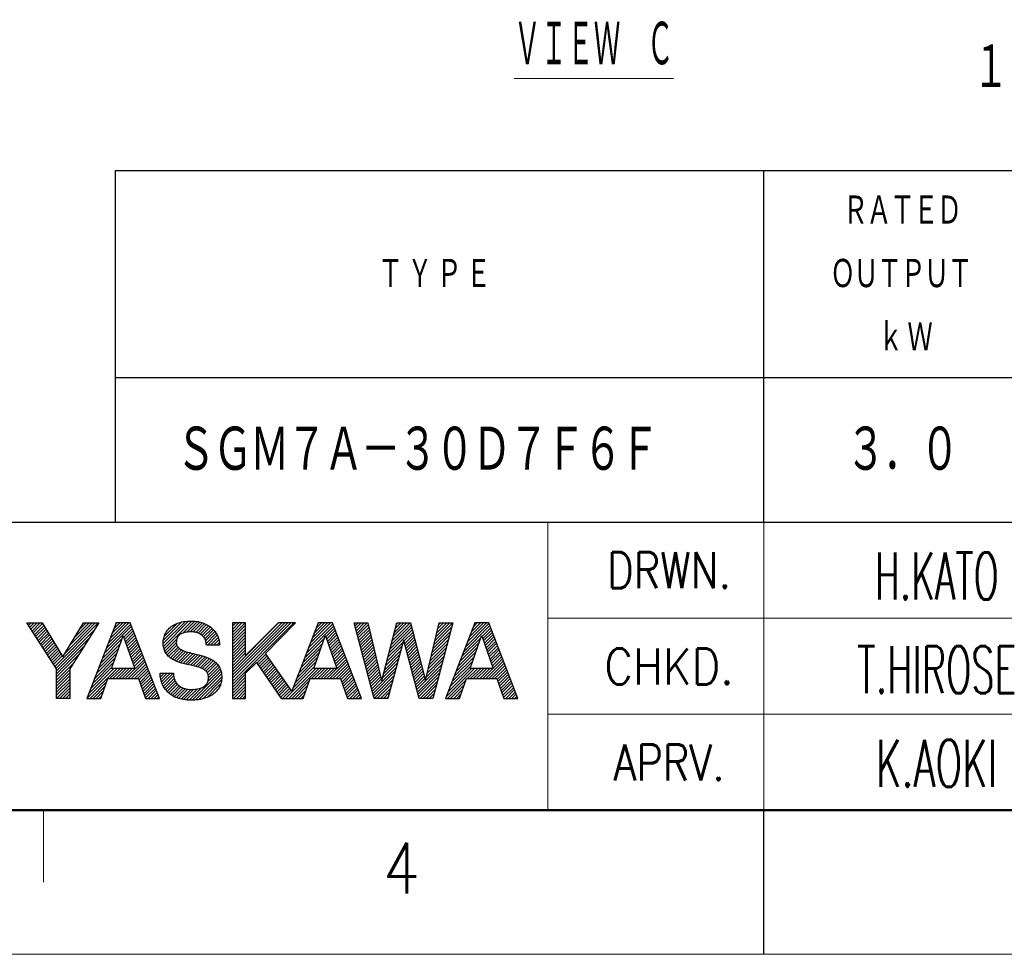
# Model space of a CAD drawing. Header units: millimetres. Extents: x 0 to 1300, y 0 to 891.
# Tile 7 of 146: x 475 to 680, y 0 to 195. Entities that reach past the tile are written whole.
import ezdxf

# ---------------------------------------------------------------- set-up
doc = ezdxf.new("R2010")
doc.units = ezdxf.units.MM
doc.header["$LTSCALE"] = 0.545669
doc.layers.add('NoLayerName_001', color=7, linetype='Continuous')
doc.layers.add('NoLayerName_002', color=7, linetype='Continuous')
doc.styles.get("Standard").update_dxf_attribs({"font": 'txt', "bigfont": 'extfont2'})

# ---------------------------------------------------------------- blocks, each defined once
blk = doc.blocks.new('JZB_0004')
at = {"layer": 'NoLayerName_002', "color": 3, "lineweight": 13, "char_height": 3.27, "attachment_point": 5}
for s, insert in [('\\A1;\\W0.5625;H.KATO', (84.818, 14.635)), ('\\A1;\\W0.5714;T.HIROSE', (84.818, 8.135)), ('\\A1;\\W0.6000;K.AOKI', (84.818, 1.635))]:
    blk.add_mtext(s, dxfattribs=dict(at, insert=insert))

msp = doc.modelspace()

# ---------------------------------------------------------------- linework, layer by layer
at = {"layer": 'NoLayerName_001', "color": 7, "linetype": 'Continuous', "lineweight": 25}
for p, q in [((495.00004704, 163.19999532), (1230, 163.19999532)), ((495.00004704, 90), (495.00004704, 163.19999532)), ((630.0000384, 90), (630.0000384, 163.19999532)), ((1230, 119.99999808), (495.00004704, 119.99999808)), ((75, 90), (1230, 90)), ((495, 90), (1230, 90)), ((495.00004704, 90), (1230, 90)), ((476.52460756, 68.99961158), (479.74202095, 68.99961158)), ((482.70382408, 59.43918952), (476.52460756, 68.99961158)), ((476.62709043, 68.84105111), (476.7856509, 68.99961158)), ((476.87693284, 68.45449742), (477.422047, 68.99961158)), ((477.12677526, 68.06794373), (478.05844311, 68.99961158)), ((477.37661767, 67.68139005), (478.69483921, 68.99961158)), ((477.62646009, 67.29483636), (479.33123531, 68.99961158)), ((477.8763025, 66.90828267), (479.82740172, 68.85938188)), ((478.12614492, 66.52172898), (480.06824156, 68.46382562)), ((478.37598733, 66.13517529), (480.3090814, 68.06826936)), ((478.62582975, 65.7486216), (480.54992123, 67.67271309)), ((479.74202095, 68.99961158), (484.03479283, 61.94914679)), ((482.37346597, 59.95031628), (491.41945491, 68.99630522)), ((484.03479283, 61.94914679), (488.34788123, 68.9981154)), ((484.50599385, 62.71924026), (490.78343364, 68.99668005)), ((491.55474263, 68.99622549), (485.45994206, 59.44816659)), ((485.50926608, 64.3589086), (490.14741236, 68.99705488)), ((486.51253832, 65.99857694), (489.51139109, 68.99742971)), ((487.51581056, 67.63824528), (488.87536981, 68.99780454)), ((488.34788123, 68.9981154), (491.55474263, 68.99622549)), ((495.13407368, 68.99622549), (489.06179454, 53.2703675)), ((492.66702891, 62.60712598), (498.34399376, 68.28409083)), ((493.0673338, 63.64382697), (498.1666366, 68.74312978)), ((493.46763868, 64.68052796), (497.7834784, 68.99636768)), ((493.86794357, 65.71722895), (497.14704814, 68.99633352)), ((494.26824845, 66.75392994), (496.51061788, 68.99629937)), ((494.66855334, 67.79063093), (495.87418762, 68.99626521)), ((495.06885823, 68.82733192), (495.23775737, 68.99623106)), ((498.06878811, 68.99638299), (495.13407368, 68.99622549)), ((496.72175316, 66.02545413), (498.52135092, 67.82505189)), ((504.14405961, 53.27225741), (498.06878811, 68.99638299)), ((504.92256308, 64.68032251), (509.55233439, 69.31009381)), ((504.95487561, 65.34903114), (508.76559385, 69.15974937)), ((504.97856941, 64.09993273), (510.23179879, 69.35316211)), ((505.11032362, 63.59529084), (510.89160423, 69.37657145)), ((505.15465211, 66.18520374), (507.84792928, 68.87848091)), ((509.02069674, 66.86926786), (511.4848256, 69.33339672)), ((509.83989634, 67.05207135), (512.05919325, 69.27136827)), ((510.54467822, 67.12045713), (512.58145683, 69.15723574)), ((511.16328113, 67.10266394), (513.07376461, 69.01314742)), ((511.70048875, 67.00347545), (513.53398368, 68.83697038)), ((512.19381674, 66.86040734), (513.97173072, 68.63832132)), ((512.62640838, 66.65660288), (514.37098551, 68.40118001)), ((512.99239829, 66.38619669), (514.75566972, 68.14946811)), ((513.31381509, 66.07121738), (515.09630588, 67.85370817)), ((522.10284564, 68.99654048), (519.34452276, 68.99654048)), ((519.34452276, 68.99654048), (519.34452276, 53.27005252)), ((519.34452276, 68.91994454), (519.4211187, 68.99654048)), ((519.34452276, 68.28354844), (520.05751481, 68.99654048)), ((519.34452276, 67.64715233), (520.69391091, 68.99654048)), ((519.34452276, 67.01075623), (521.33030701, 68.99654048)), ((519.34452276, 66.37436013), (521.96670312, 68.99654048)), ((519.34452276, 59.37400299), (528.9669815, 68.99646173)), ((519.34452276, 58.73760689), (529.60337761, 68.99646173)), ((519.34452276, 58.10121079), (530.23977371, 68.99646173)), ((519.34452276, 57.46481468), (530.87616981, 68.99646173)), ((519.34452276, 56.82841858), (531.51256592, 68.99646173)), ((519.34452276, 56.19202248), (532.14896202, 68.99646173)), ((519.34452276, 65.73796402), (522.10284564, 68.4962869)), ((519.34452276, 65.10156792), (522.10284564, 67.8598908)), ((522.10284564, 62.19822111), (522.10284564, 68.99654048)), ((528.85738211, 68.99646173), (522.10284564, 62.19822111)), ((526.2039492, 62.65589419), (532.50616733, 68.99646173)), ((532.50616733, 68.99646173), (528.85738211, 68.99646173)), ((537.22369636, 68.99622549), (531.74079401, 54.79745937)), ((534.81147423, 62.7494285), (540.40901418, 68.34696845)), ((535.21181294, 63.78616332), (540.2316537, 68.80600408)), ((535.61215166, 64.82289813), (539.78561652, 68.996363)), ((536.01249037, 65.85963295), (539.14918626, 68.99632884)), ((536.41282908, 66.89636777), (538.512756, 68.99629468)), ((536.8131678, 67.93310258), (537.87632574, 68.99626052)), ((537.21350651, 68.9698374), (537.23989547, 68.99622636)), ((540.15809581, 68.99638299), (537.22369636, 68.99622549)), ((538.78847236, 66.09003052), (540.58637465, 67.88793282)), ((546.2335248, 53.27225741), (540.15809581, 68.99638299)), ((544.72632199, 68.99654048), (547.54701188, 68.99654048)), ((548.89514731, 53.2703675), (544.72632199, 68.99654048)), ((544.75788748, 68.87746513), (544.87696283, 68.99654048)), ((544.8912388, 68.37442035), (545.51335893, 68.99654048)), ((545.02459011, 67.87137556), (546.14975503, 68.99654048)), ((545.15794143, 67.36833077), (546.78615114, 68.99654048)), ((545.29129274, 66.86528598), (547.42254724, 68.99654048)), ((545.42464406, 66.36224119), (547.64537805, 68.58297518)), ((545.55799537, 65.85919641), (547.76765973, 68.06886077)), ((547.54701188, 68.99654048), (550.4067599, 56.97317264)), ((550.4527477, 56.97317264), (553.58905248, 68.99654048)), ((552.17183801, 63.5634936), (556.6440792, 68.03573479)), ((552.3964265, 64.4244782), (556.51277538, 68.54082708)), ((552.621015, 65.2854628), (556.33209268, 68.99654048)), ((552.8456035, 66.1464474), (555.69569658, 68.99654048)), ((553.07019199, 67.007432), (555.05930048, 68.99654048)), ((553.29478049, 67.8684166), (554.42290437, 68.99654048)), ((553.51936899, 68.7294012), (553.78650827, 68.99654048)), ((553.58905248, 68.99654048), (556.39430811, 68.99654048)), ((556.39430811, 68.99654048), (559.51990339, 56.97317264)), ((559.57597071, 56.97679497), (562.42815909, 68.99654048)), ((565.25546366, 68.99654048), (561.06269949, 53.2703675)), ((561.35484221, 64.47334846), (565.02913929, 68.14764554)), ((561.55283624, 65.30773859), (565.24163812, 68.99654048)), ((561.75083027, 66.14212873), (564.60524202, 68.99654048)), ((561.9488243, 66.97651886), (563.96884592, 68.99654048)), ((562.14681833, 67.81090899), (563.33244982, 68.99654048)), ((562.34481236, 68.64529912), (562.69605371, 68.99654048)), ((562.42815909, 68.99654048), (565.25546366, 68.99654048)), ((569.7934513, 68.99622549), (563.72117215, 53.2703675)), ((567.45286034, 62.93461336), (572.94734126, 68.42909427)), ((567.85316523, 63.97131435), (572.76998742, 68.88813653)), ((568.25347011, 65.00801534), (572.24181167, 68.99635689)), ((568.653775, 66.04471633), (571.60538141, 68.99632273)), ((569.05407989, 67.08141731), (570.96895115, 68.99628858)), ((569.45438477, 68.1181183), (570.33252089, 68.99625442)), ((572.72816572, 68.99638299), (569.7934513, 68.99622549)), ((571.32887173, 66.17422864), (573.1246951, 67.97005201)), ((578.80327973, 53.27225741), (572.72816572, 68.99638299)), ((478.87567216, 65.36206792), (480.79076107, 67.27715683)), ((479.12551458, 64.97551423), (481.03160091, 66.88160056)), ((479.37535699, 64.58896054), (481.27244075, 66.4860443)), ((479.62519941, 64.20240685), (481.51328059, 66.09048804)), ((479.87504182, 63.81585316), (481.75412043, 65.69493177)), ((482.62330839, 59.56376259), (490.67045612, 67.61091032)), ((482.70382408, 59.00788218), (489.54725393, 65.85131203)), ((492.26672402, 61.57042499), (496.34953121, 65.65323218)), ((494.18423668, 59.53226756), (496.57323974, 66.28562283)), ((496.57323974, 66.28562283), (496.63009452, 66.28562283)), ((496.63009452, 66.28562283), (499.00933306, 59.53226756)), ((496.88754814, 65.554853), (498.69870807, 67.36601294)), ((497.05334311, 65.08425187), (498.87606523, 66.906974)), ((497.21913808, 64.61365074), (499.05342239, 66.44793505)), ((497.38493305, 64.14304961), (499.23077955, 65.98889611)), ((513.58143992, 65.70244611), (515.42684765, 67.54785384)), ((513.76192362, 65.24653371), (515.70794258, 67.19255266)), ((513.8710171, 64.71923109), (515.97803878, 66.82625276)), ((514.12681751, 64.33863539), (516.19510766, 66.40692554)), ((514.7623109, 64.33773268), (516.39107719, 65.96649896)), ((519.34452276, 64.46517182), (522.10284564, 67.2234947)), ((519.34452276, 63.82877572), (522.10284564, 66.58709859)), ((519.34452276, 63.19237961), (522.10284564, 65.95070249)), ((534.41113552, 61.71269368), (538.4869857, 65.78854387)), ((536.27338688, 59.53226756), (538.66286243, 66.28562283)), ((538.66286243, 66.28562283), (538.71955971, 66.28562283)), ((538.71955971, 66.28562283), (541.09895574, 59.53226756)), ((538.95427544, 65.61943751), (540.76373512, 67.42889719)), ((539.12007853, 65.14884449), (540.9410956, 66.96986156)), ((539.28588162, 64.67825148), (541.11845607, 66.51082593)), ((539.4516847, 64.20765846), (541.29581655, 66.0517903)), ((545.69134669, 65.35615162), (547.88994142, 67.55474635)), ((545.824698, 64.85310683), (548.0122231, 67.04063193)), ((545.95804932, 64.35006204), (548.13450479, 66.52651751)), ((546.09140063, 63.84701725), (548.25678647, 66.0124031)), ((551.94724951, 62.702509), (556.77538301, 67.5306425)), ((555.04837159, 65.16723498), (556.90668683, 67.02555022)), ((555.18185686, 64.66432414), (557.03799065, 66.52045793)), ((555.31534212, 64.1614133), (557.16929446, 66.01536564)), ((560.95885415, 62.8045682), (564.56643848, 66.41215252)), ((561.15684818, 63.63895833), (564.79778888, 67.27989903)), ((567.05255546, 61.89791237), (571.11894101, 65.96429792)), ((568.8434568, 59.53226756), (571.23261736, 66.28562283)), ((571.23261736, 66.28562283), (571.28962963, 66.28562283)), ((571.28962963, 66.28562283), (573.66871067, 59.53226756)), ((571.49465858, 65.70361939), (573.30204894, 67.51100975)), ((571.66044544, 65.23301014), (573.47940278, 67.05196749)), ((571.82623229, 64.7624009), (573.65675662, 66.59292523)), ((571.99201915, 64.29179165), (573.83411047, 66.13388296)), ((572.15780601, 63.8211824), (574.01146431, 65.6748407)), ((480.12488424, 63.42929948), (481.99496027, 65.29937551)), ((480.37472665, 63.04274579), (482.23580011, 64.90381924)), ((480.62456907, 62.6561921), (482.47663995, 64.50826298)), ((480.87441148, 62.26963841), (482.71747979, 64.11270672)), ((481.1242539, 61.88308472), (482.95831963, 63.71715045)), ((482.70382408, 58.37148608), (488.42405174, 64.09171374)), ((491.46611425, 59.49702302), (495.65281739, 63.68372616)), ((491.86641914, 60.533724), (496.0011743, 64.66847917)), ((497.55072802, 63.67244848), (499.40813671, 65.52985716)), ((497.71652299, 63.20184735), (499.58549386, 65.07081822)), ((497.88231797, 62.73124622), (499.76285102, 64.61177927)), ((498.04811294, 62.26064508), (499.94020818, 64.15274033)), ((498.21390791, 61.79004395), (500.11756534, 63.69370138)), ((505.2725392, 63.12111031), (507.75677544, 65.60534656)), ((505.50023923, 62.71241425), (507.66540238, 64.87757739)), ((505.7673364, 62.34311531), (507.77813385, 64.35391276)), ((506.06585305, 62.00523586), (508.01998443, 63.95936724)), ((506.41817807, 61.72116478), (508.34811617, 63.65110287)), ((515.39780429, 64.33682996), (516.53499011, 65.47401578)), ((516.03329768, 64.33592725), (516.63001843, 64.932648)), ((516.66879106, 64.33502453), (516.6845686, 64.35080207)), ((519.34452276, 62.55598351), (522.10284564, 65.31430639)), ((519.34452276, 61.91958741), (522.10284564, 64.67791028)), ((519.34452276, 61.2831913), (522.10284564, 64.04151418)), ((533.61045809, 59.63922405), (537.79005865, 63.81882461)), ((534.0107968, 60.67595887), (538.13852217, 64.80368424)), ((539.61748779, 63.73706545), (541.47317702, 65.59275467)), ((539.78329088, 63.26647243), (541.6505375, 65.13371905)), ((539.94909397, 62.79587941), (541.82789797, 64.67468342)), ((540.11489705, 62.3252864), (542.00525844, 64.21564779)), ((540.28070014, 61.85469338), (542.18261892, 63.75661216)), ((546.22475195, 63.34397247), (548.37906816, 65.49828868)), ((546.35810326, 62.84092768), (548.50134985, 64.98417426)), ((546.49145458, 62.33788289), (548.62363153, 64.47005984)), ((546.62480589, 61.8348381), (548.74591322, 63.95594543)), ((551.49807252, 60.9805398), (554.65641533, 64.13888261)), ((551.72266101, 61.8415244), (554.8901814, 65.00904479)), ((554.96774144, 65.2977514), (551.73662621, 53.2703675)), ((555.01372923, 65.2977514), (554.96774144, 65.2977514)), ((558.20610132, 53.2703675), (555.01372923, 65.2977514)), ((555.44882739, 63.65850247), (557.30059828, 65.51027335)), ((555.58231265, 63.15559163), (557.43190209, 65.00518107)), ((555.71579792, 62.65268079), (557.56320591, 64.50008878)), ((555.84928318, 62.14976995), (557.69450972, 63.99499649)), ((560.36487207, 60.3013978), (563.87238727, 63.80891301)), ((560.56286609, 61.13578793), (564.10373767, 64.67665951)), ((560.76086012, 61.97017807), (564.33508808, 65.54440602)), ((566.25194568, 59.82451039), (570.42215611, 63.99472082)), ((566.65225057, 60.86121138), (570.77054856, 64.97950937)), ((572.32359286, 63.35057316), (574.18881815, 65.21579844)), ((572.48937972, 62.87996391), (574.36617199, 64.75675618)), ((572.65516657, 62.40935466), (574.54352583, 64.29771392)), ((572.82095343, 61.93874541), (574.72087967, 63.83867166)), ((481.37409631, 61.49653103), (483.19915947, 63.32159419)), ((481.62393873, 61.10997735), (483.43999931, 62.92603793)), ((481.87378114, 60.72342366), (483.68083914, 62.53048166)), ((482.12362356, 60.33686997), (483.92167898, 62.1349254)), ((482.70382408, 57.73508998), (487.30084955, 62.33211545)), ((490.66550448, 57.42362104), (494.95610357, 61.71422013)), ((491.06580936, 58.46032203), (495.30446048, 62.69897314)), ((498.37970288, 61.31944282), (500.29492249, 63.23466243)), ((498.54549785, 60.84884169), (500.47227965, 62.77562349)), ((498.71129283, 60.37824056), (500.64963681, 62.31658454)), ((498.8770878, 59.90763943), (500.82699397, 61.8575456)), ((506.78104697, 61.44763757), (508.74470834, 63.41129894)), ((507.20085469, 61.23104919), (509.17478644, 63.20498094)), ((507.6209401, 61.01473849), (509.64030258, 63.03410098)), ((508.09234228, 60.84974457), (510.13240433, 62.88980662)), ((508.56374447, 60.68475065), (510.63792829, 62.75893448)), ((509.06653454, 60.55114462), (511.14815323, 62.63276331)), ((509.57955492, 60.4277689), (511.65982425, 62.50803823)), ((510.09436503, 60.30618291), (512.1672584, 62.37907628)), ((510.62239928, 60.19782105), (512.67041041, 62.24583219)), ((511.13744331, 60.07646898), (513.17356243, 62.1125881)), ((511.64714749, 59.94977706), (513.65188909, 61.95451866)), ((512.15394637, 59.82017984), (514.11665618, 61.78288964)), ((512.61662977, 59.64646714), (514.56486796, 61.59470533)), ((519.34452276, 60.6467952), (522.10284564, 63.40511808)), ((519.34452276, 60.0103991), (522.10284564, 62.76872198)), ((524.42336904, 60.63447265), (526.3034993, 62.51460291)), ((524.68303957, 60.25774707), (526.56654916, 62.14125667)), ((524.94271009, 59.8810215), (526.82959902, 61.76791043)), ((531.74079401, 54.79745937), (526.2039492, 62.65589419)), ((532.80978066, 57.56575442), (537.09313159, 61.84910535)), ((533.21011938, 58.60248923), (537.44159512, 62.83396498)), ((540.44650323, 61.38410037), (542.35997939, 63.29757653)), ((540.61230632, 60.91350735), (542.53733987, 62.8385409)), ((540.7781094, 60.44291433), (542.71470034, 62.37950527)), ((540.94391249, 59.97232132), (542.89206081, 61.92046964)), ((546.75815721, 61.33179331), (548.8681949, 63.44183101)), ((546.89150852, 60.82874853), (548.99047659, 62.92771659)), ((547.02485984, 60.32570374), (549.11275827, 62.41360217)), ((547.15821115, 59.82265895), (549.23503996, 61.89948776)), ((550.82430703, 58.397586), (553.95511713, 61.5283961)), ((551.04889552, 59.2585706), (554.1888832, 62.39855827)), ((551.27348402, 60.1195552), (554.42264926, 63.26872044)), ((555.98276845, 61.64685911), (557.82581354, 63.4899042)), ((556.11625371, 61.14394827), (557.95711735, 62.98481192)), ((556.24973898, 60.64103743), (558.08842117, 62.47971963)), ((556.38322424, 60.1381266), (558.21972499, 61.97462734)), ((559.96888401, 58.63261754), (563.40968646, 62.07341999)), ((560.16687804, 59.46700767), (563.64103687, 62.9411665)), ((565.45133591, 57.75110841), (569.72537122, 62.02514372)), ((565.8516408, 58.7878094), (570.07376367, 63.00993227)), ((572.98674029, 61.46813617), (574.89823351, 63.37962939)), ((573.15252714, 60.99752692), (575.07558736, 62.92058713)), ((573.318314, 60.52691767), (575.2529412, 62.46154487)), ((573.48410086, 60.05630843), (575.43029504, 62.00250261)), ((573.64988771, 59.58569918), (575.60764888, 61.54346035)), ((482.70382408, 57.09869387), (486.17764736, 60.57251716)), ((489.06428493, 53.27681708), (495.31973542, 59.53226756)), ((489.46458982, 54.31351807), (494.68333931, 59.53226756)), ((489.86489471, 55.35021906), (494.25938976, 59.74471411)), ((490.26519959, 56.38692005), (494.60774666, 60.72946712)), ((493.83155828, 57.40769433), (495.95613152, 59.53226756)), ((499.00933306, 59.53226756), (494.18423668, 59.53226756)), ((494.46795439, 57.40769433), (496.59252762, 59.53226756)), ((495.10435049, 57.40769433), (497.22892372, 59.53226756)), ((495.74074659, 57.40769433), (497.86531983, 59.53226756)), ((496.3771427, 57.40769433), (498.50171593, 59.53226756)), ((497.0135388, 57.40769433), (501.00435113, 61.39850665)), ((497.6499349, 57.40769433), (501.18170828, 60.93946771)), ((498.28633101, 57.40769433), (501.35906544, 60.48042876)), ((498.92272711, 57.40769433), (501.5364226, 60.02138982)), ((499.55912321, 57.40769433), (501.71377976, 59.56235087)), ((513.07767892, 59.47112018), (514.97936309, 61.37280435)), ((513.47444238, 59.23148754), (515.37663626, 61.13368142)), ((513.82879238, 58.94944143), (515.73382236, 60.85447142)), ((514.11247427, 58.59672722), (516.06186099, 60.54611394)), ((514.29361273, 58.14146958), (516.35549826, 60.20335511)), ((514.3439235, 57.55538425), (516.59702853, 59.80848928)), ((522.10284564, 58.52967059), (524.32978897, 60.77023701)), ((524.32978897, 60.77023701), (529.49932136, 53.2703675)), ((525.20238062, 59.50429592), (527.09264888, 61.39456418)), ((525.46205115, 59.12757034), (527.35569874, 61.02121794)), ((525.72172167, 58.75084477), (527.61874861, 60.6478717)), ((525.9813922, 58.37411919), (527.88179847, 60.27452546)), ((526.24106273, 57.99739362), (528.14484833, 59.90117922)), ((526.50073325, 57.62066804), (528.40789819, 59.52783298)), ((530.42358206, 53.2703675), (536.68548211, 59.53226756)), ((531.05997816, 53.2703675), (537.32187822, 59.53226756)), ((532.00910323, 55.49228478), (536.39620453, 59.87938608)), ((532.40944195, 56.5290196), (536.74466806, 60.86424571)), ((535.83370109, 57.40769433), (537.95827432, 59.53226756)), ((541.09895574, 59.53226756), (536.27338688, 59.53226756)), ((536.47009719, 57.40769433), (538.59467042, 59.53226756)), ((537.10649329, 57.40769433), (539.23106653, 59.53226756)), ((537.7428894, 57.40769433), (539.86746263, 59.53226756)), ((538.3792855, 57.40769433), (540.50385873, 59.53226756)), ((539.0156816, 57.40769433), (543.06942129, 61.46143401)), ((539.6520777, 57.40769433), (543.24678176, 61.00239838)), ((540.28847381, 57.40769433), (543.42414224, 60.54336276)), ((540.92486991, 57.40769433), (543.60150271, 60.08432713)), ((541.56126601, 57.40769433), (543.77886319, 59.6252915)), ((547.29156247, 59.31961416), (549.35732165, 61.38537334)), ((547.42491378, 58.81656937), (549.47960333, 60.87125892)), ((547.5582651, 58.31352459), (549.60188502, 60.35714451)), ((547.69161641, 57.8104798), (549.7241667, 59.84303009)), ((548.4917243, 54.79221107), (553.48758499, 59.78807176)), ((550.59971853, 57.5366014), (553.72135106, 60.65823393)), ((556.51670951, 59.63521576), (558.3510288, 61.46953505)), ((556.65019477, 59.13230492), (558.48233262, 60.96444277)), ((556.78368004, 58.62939408), (558.61363643, 60.45935048)), ((556.9171653, 58.12648324), (558.74494025, 59.95425819)), ((557.71807689, 55.10901821), (562.94698566, 60.33792698)), ((557.85156215, 54.60610737), (562.71563525, 59.47018047)), ((559.77088998, 57.79822741), (563.17833606, 61.20567349)), ((563.85011637, 53.60430445), (569.77807947, 59.53226756)), ((564.25042125, 54.64100544), (569.14168337, 59.53226756)), ((564.65072614, 55.67770643), (569.02858633, 60.05556662)), ((565.05103103, 56.71440742), (569.37697877, 61.04035517)), ((568.28990234, 57.40769433), (570.41447558, 59.53226756)), ((573.66871067, 59.53226756), (568.8434568, 59.53226756)), ((568.92629845, 57.40769433), (571.05087168, 59.53226756)), ((569.56269455, 57.40769433), (571.68726778, 59.53226756)), ((570.19909065, 57.40769433), (572.32366389, 59.53226756)), ((570.83548676, 57.40769433), (572.96005999, 59.53226756)), ((571.47188286, 57.40769433), (573.59645609, 59.53226756)), ((572.10827896, 57.40769433), (575.78500272, 61.08441809)), ((572.74467506, 57.40769433), (575.96235656, 60.62537582)), ((573.38107117, 57.40769433), (576.1397104, 60.16633356)), ((574.01746727, 57.40769433), (576.31706424, 59.7072913)), ((482.70382408, 53.27005252), (482.70382408, 59.43918952)), ((482.70382408, 56.46229777), (485.45994206, 59.21841575)), ((482.70382408, 55.82590167), (485.45994206, 58.58201965)), ((482.70382408, 55.18950556), (485.45994206, 57.94562355)), ((485.45994206, 59.44816659), (485.45994206, 53.27005252)), ((491.96910528, 53.2703675), (493.43252518, 57.40769433)), ((493.43252518, 57.40769433), (499.7578947, 57.40769433)), ((499.7578947, 57.40769433), (501.21469992, 53.27225741)), ((499.87189796, 57.08407297), (501.89113692, 59.10331193)), ((500.03768212, 56.61346103), (502.06849407, 58.64427298)), ((500.20346628, 56.14284908), (502.24585123, 58.18523404)), ((500.36925044, 55.67223714), (502.42320839, 57.72619509)), ((504.3024214, 58.3326159), (504.48782165, 58.51801614)), ((504.36334452, 57.75714291), (505.12421775, 58.51801614)), ((504.44468777, 57.20209007), (505.76061385, 58.51801614)), ((504.59389459, 56.71490078), (506.39700996, 58.51801614)), ((504.75119614, 56.23580622), (507.03340606, 58.51801614)), ((504.973835, 55.82204898), (507.11168558, 57.95989957)), ((505.19758878, 55.40940666), (507.20920149, 57.42101937)), ((510.95602912, 52.89469766), (516.95621982, 58.89488836)), ((511.64650242, 52.94877485), (517.05732008, 58.35959251)), ((512.36337525, 53.02925158), (517.10810177, 57.7739781)), ((514.20833141, 56.78339606), (516.8133783, 59.38844294)), ((519.34452276, 55.55562638), (522.10284564, 58.31394925)), ((519.34452276, 54.91923027), (522.10284564, 57.67755315)), ((522.10284564, 53.27005252), (522.10284564, 58.52967059)), ((526.76040378, 57.24394246), (528.67094806, 59.15448674)), ((527.02007431, 56.86721689), (528.93399792, 58.7811405)), ((527.27974483, 56.49049131), (529.19704778, 58.40779426)), ((527.53941536, 56.11376573), (529.46009764, 58.03444802)), ((527.79908589, 55.73704016), (529.7231475, 57.66110178)), ((534.05841298, 53.2703675), (535.52214787, 57.40769433)), ((535.52214787, 57.40769433), (541.84735989, 57.40769433)), ((541.84735989, 57.40769433), (543.30416511, 53.27225741)), ((541.93861526, 57.14864747), (543.95622366, 59.16625587)), ((542.10439942, 56.67803553), (544.13358413, 58.70722024)), ((542.27018358, 56.20742358), (544.31094461, 58.24818461)), ((542.43596774, 55.73681164), (544.48830508, 57.78914898)), ((547.82496773, 57.30743501), (549.84644839, 59.32891567)), ((547.95831904, 56.80439022), (549.96873007, 58.81480125)), ((548.09167036, 56.30134543), (550.09101176, 58.30068684)), ((548.22502167, 55.79830065), (550.21329345, 57.78657242)), ((548.62507562, 54.28916628), (553.25381892, 58.91790959)), ((548.75842693, 53.78612149), (553.02005285, 58.04774741)), ((557.05065057, 57.6235724), (558.87624406, 59.4491659)), ((557.18413583, 57.12066157), (559.00754788, 58.94407361)), ((557.31762109, 56.61775073), (559.13885169, 58.43898133)), ((557.45110636, 56.11483989), (559.27015551, 57.93388904)), ((557.58459162, 55.61192905), (559.40145933, 57.42879675)), ((557.98504742, 54.10319654), (562.48428485, 58.60243397)), ((558.11853268, 53.6002857), (562.25293445, 57.73468746)), ((566.62816791, 53.2703675), (568.0919028, 57.40769433)), ((568.0919028, 57.40769433), (574.41711483, 57.40769433)), ((574.41711483, 57.40769433), (575.87423503, 53.27225741)), ((574.47879879, 57.23262974), (576.49441809, 59.24824904)), ((574.64460946, 56.76204431), (576.67177193, 58.78920678)), ((574.81042012, 56.29145887), (576.84912577, 58.33016452)), ((574.97623079, 55.82087343), (577.02647961, 57.87112225)), ((575.14204145, 55.35028799), (577.20383345, 57.41207999)), ((482.70382408, 54.55310946), (485.45994206, 57.30922745)), ((482.70382408, 53.91671336), (485.45994206, 56.67283134)), ((482.70382408, 53.28031726), (485.45994206, 56.03643524)), ((483.32995544, 53.27005252), (485.45994206, 55.40003914)), ((489.69423146, 53.2703675), (493.21413576, 56.7902718)), ((490.33062756, 53.2703675), (492.8658384, 55.80557834)), ((500.5350346, 55.2016252), (502.60056555, 57.26715615)), ((500.70081876, 54.73101326), (502.7779227, 56.8081172)), ((500.86660292, 54.26040131), (502.95527986, 56.34907826)), ((501.03238708, 53.78978937), (503.13263702, 55.89003931)), ((501.19817124, 53.31917743), (503.30999418, 55.43100037)), ((505.48128103, 55.05670281), (507.38262508, 56.95804686)), ((505.76497328, 54.70399895), (507.6273107, 56.56633637)), ((506.10546787, 54.40809744), (507.91396685, 56.21659642)), ((506.44756397, 54.11379744), (508.23779171, 55.90402518)), ((506.84206771, 53.87190508), (508.63690432, 55.66674168)), ((507.24280543, 53.63624669), (509.06898172, 55.46242298)), ((510.34135932, 52.91642397), (512.9229913, 55.49805594)), ((513.16914145, 53.19862168), (517.08168159, 57.11116182)), ((514.12450492, 53.51758905), (516.89103449, 56.28411862)), ((519.34452276, 54.28283417), (522.10284564, 57.04115705)), ((519.34452276, 53.64643807), (522.10284564, 56.40476094)), ((519.60453332, 53.27005252), (522.10284564, 55.76836484)), ((528.05875641, 55.36031458), (529.98619737, 57.28775553)), ((528.31842694, 54.983589), (530.24924723, 56.91440929)), ((528.57809747, 54.60686343), (530.51229709, 56.54106305)), ((528.83776799, 54.23013785), (530.77534695, 56.16771681)), ((529.09743852, 53.85341228), (531.03839682, 55.79437057)), ((529.35710905, 53.4766867), (531.30144668, 55.42102433)), ((531.69637426, 53.2703675), (535.35157909, 56.92557233)), ((532.33277036, 53.2703675), (535.00316572, 55.94076285)), ((542.6017519, 55.2661997), (544.66566556, 57.33011335)), ((542.76753606, 54.79558776), (544.84302603, 56.87107772)), ((542.93332022, 54.32497581), (545.0203865, 56.4120421)), ((543.09910438, 53.85436387), (545.19774698, 55.95300647)), ((543.26488854, 53.38375193), (545.37510745, 55.49397084)), ((548.35837299, 55.29525586), (550.33557513, 57.272458)), ((548.89177825, 53.28307671), (552.78628679, 57.17758524)), ((549.51546515, 53.2703675), (552.55252072, 56.30742307)), ((550.15186125, 53.2703675), (552.31875465, 55.4372609)), ((550.4067599, 56.97317264), (550.4527477, 56.97317264)), ((558.42501059, 53.2703675), (562.02158404, 56.86694095)), ((559.06140669, 53.2703675), (561.79023364, 55.99919445)), ((559.51990339, 56.97317264), (559.57597071, 56.97679497)), ((564.15257552, 53.2703675), (567.98350225, 57.10129423)), ((564.78897162, 53.2703675), (567.63508888, 56.11648476)), ((575.30785212, 54.87970256), (577.38118729, 56.95303773)), ((575.47366279, 54.40911712), (577.55854113, 56.49399547)), ((575.63947345, 53.93853168), (577.73589498, 56.03495321)), ((575.80528412, 53.46794625), (577.91324882, 55.57591095)), ((483.96635155, 53.27005252), (485.45994206, 54.76364303)), ((484.60274765, 53.27005252), (485.45994206, 54.12724693)), ((485.23914375, 53.27005252), (485.45994206, 53.49085083)), ((490.96702367, 53.2703675), (492.51754104, 54.82088488)), ((491.60341977, 53.2703675), (492.16924368, 53.83619141)), ((501.78764733, 53.27225741), (503.48735134, 54.97196142)), ((502.42404343, 53.27225741), (503.66470849, 54.51292247)), ((503.06043953, 53.27225741), (503.84206565, 54.05388353)), ((503.69683564, 53.27225741), (504.01942281, 53.59484458)), ((507.69107663, 53.44812179), (509.54729143, 55.30433659)), ((508.15274622, 53.27339527), (510.09508933, 55.21573838)), ((508.65587532, 53.14012827), (510.67260633, 55.15685928)), ((509.1826927, 53.03054955), (511.34541268, 55.19326953)), ((509.74323847, 52.95469922), (512.04889302, 55.26035376)), ((515.76409247, 54.5207805), (515.99895256, 54.75564059)), ((520.24092942, 53.27005252), (522.10284564, 55.13196874)), ((520.87732552, 53.27005252), (522.10284564, 54.49557264)), ((521.51372163, 53.27005252), (522.10284564, 53.85917653)), ((529.78718595, 53.2703675), (531.56449654, 55.04767809)), ((532.96916647, 53.2703675), (534.65475235, 54.95595338)), ((533.60556257, 53.2703675), (534.30633897, 53.97114391)), ((543.78979013, 53.27225741), (545.55246793, 55.03493521)), ((544.42618623, 53.27225741), (545.7298284, 54.57589958)), ((545.06258234, 53.27225741), (545.90718888, 54.11686395)), ((545.69897844, 53.27225741), (546.08454935, 53.65782832)), ((550.78825735, 53.2703675), (552.08498858, 54.56709873)), ((551.42465346, 53.2703675), (551.85122251, 53.69693656)), ((559.6978028, 53.2703675), (561.55888324, 55.13144794)), ((560.3341989, 53.2703675), (561.32753283, 54.26370144)), ((560.970595, 53.2703675), (561.09618243, 53.39595493)), ((565.42536772, 53.2703675), (567.28667551, 55.13167528)), ((566.06176383, 53.2703675), (566.93826214, 54.14686581)), ((576.24599139, 53.27225741), (578.09060266, 55.11686868)), ((576.88238749, 53.27225741), (578.2679565, 54.65782642)), ((577.51878359, 53.27225741), (578.44531034, 54.19878416)), ((578.1551797, 53.27225741), (578.62266418, 53.7397419)), ((485.45994206, 53.27005252), (482.70382408, 53.27005252)), ((489.06179454, 53.2703675), (491.96910528, 53.2703675)), ((501.21469992, 53.27225741), (504.14405961, 53.27225741)), ((519.34452276, 53.27005252), (522.10284564, 53.27005252)), ((529.49932136, 53.2703675), (534.05841298, 53.2703675)), ((543.30416511, 53.27225741), (546.2335248, 53.27225741)), ((551.73662621, 53.2703675), (548.89514731, 53.2703675)), ((561.06269949, 53.2703675), (558.20610132, 53.2703675)), ((563.72117215, 53.2703675), (566.62816791, 53.2703675)), ((575.87423503, 53.27225741), (578.80327973, 53.27225741)), ((578.7915758, 53.27225741), (578.80001802, 53.28069964)), ((630, 0), (630, 30))]:
    msp.add_line(p, q, dxfattribs=at)
at = {"layer": 'NoLayerName_001', "color": 2, "linetype": 'Continuous', "lineweight": 13}
for p, q in [((584.99999589, 90), (584.99999589, 30)), ((630, 30), (630, 90)), ((705.00000038, 69.9999), (584.99999965, 69.9999)), ((705.00000032, 50.0062505), (584.9999988, 50.0062505)), ((480, 30), (480, 15))]:
    msp.add_line(p, q, dxfattribs=at)
at = {"layer": 'NoLayerName_001', "color": 7, "linetype": 'Continuous', "lineweight": 50}
msp.add_line((1230, 30), (75, 30), dxfattribs=at)
at = {"layer": 'NoLayerName_001', "color": 7, "linetype": 'Continuous', "lineweight": 13}
msp.add_line((1260, 0), (0, 0), dxfattribs=at)
at = {"layer": 'NoLayerName_001', "color": 7, "linetype": 'Continuous', "lineweight": 25}
for points in [[(504.91325276, 64.88937346), (504.91882114, 65.07404149), (504.94125826, 65.31615654), (504.98097841, 65.56783647), (505.03757398, 65.82305173), (505.11040836, 66.07750386), (505.19878926, 66.32818357), (505.30205944, 66.57300736), (505.41964224, 66.81054589), (505.55106288, 67.03982753), (505.69595702, 67.26019727), (505.85407227, 67.47121495), (506.02526589, 67.67258103), (506.20950023, 67.86408197), (506.40683689, 68.04554954), (506.61743009, 68.2168305), (506.84151957, 68.37776379), (507.07942321, 68.52816366), (507.33152969, 68.66780736), (507.59829127, 68.79642631), (507.88021677, 68.91370019), (508.177865, 69.01925329), (508.49183867, 69.1126526), (508.82277872, 69.1934073), (509.17135935, 69.26096928), (509.5382835, 69.31473454), (509.92427892, 69.35404502), (510.33009478, 69.3781909), (510.75638038, 69.38641305), (511.12668356, 69.37812189), (511.48914062, 69.35347339), (511.84321573, 69.31282138), (512.18837083, 69.25654245), (512.35982583, 69.22215737), (512.69039635, 69.14312497), (513.01059466, 69.0495666), (513.31991666, 68.94195954), (513.61787805, 68.82080157), (513.90401829, 68.68660815), (514.17790412, 68.53990895), (514.43913227, 68.38124373), (514.68733148, 68.21115771), (514.92216346, 68.03019665), (515.14332282, 67.83890178), (515.35053592, 67.63780476), (515.54355868, 67.42742302), (515.72217343, 67.20825541), (515.88618482, 66.98077868), (516.03541519, 66.74544454), (516.16969941, 66.50267778), (516.2888794, 66.25287511), (516.39279875, 65.99640513), (516.48129739, 65.73360897), (516.55420669, 65.46480188), (516.61134506, 65.1902754), (516.65251418, 64.91030012), (516.67749592, 64.62512885), (516.6860501, 64.33500001), (513.91426162, 64.33893733), (513.90629324, 64.57459692), (513.88230618, 64.80009384), (513.86448189, 64.90913326), (513.84286191, 65.0156971), (513.78851181, 65.22135462), (513.71969879, 65.41725871), (513.63676238, 65.60359054), (513.53994841, 65.78047221), (513.42941834, 65.94795279), (513.30526356, 66.10599589), (513.16752422, 66.25446943), (513.01621246, 66.39313892), (512.85133915, 66.52166474), (512.67294309, 66.63960426), (512.48112133, 66.74641898), (512.276059, 66.84148703), (512.05805694, 66.92412062), (511.82755514, 66.99358788), (511.58515034, 67.04913828), (511.33160598, 67.09003017), (511.06785344, 67.1155588), (510.79498398, 67.12508309), (510.7727596, 67.12513637), (510.42805867, 67.11869067), (510.08479176, 67.09760246), (509.77634967, 67.06323964), (509.4993384, 67.01685618), (509.25067389, 66.95952129), (509.02755715, 66.89211383), (508.82745696, 66.81531323), (508.64810007, 66.72958735), (508.48746869, 66.6351786), (508.34380498, 66.5320898), (508.21562125, 66.42007162), (508.15690979, 66.36052526), (508.10171423, 66.29861316), (508.00171562, 66.16771578), (507.91486511, 66.0266114), (507.84066307, 65.87423726), (507.77892142, 65.70929124), (507.72975932, 65.53023576), (507.69359546, 65.33529517), (507.67113955, 65.12244273), (507.66338603, 64.88937346), (507.67158093, 64.73286268), (507.69573101, 64.58327847), (507.73545964, 64.43964664), (507.79075841, 64.30108388), (507.86197777, 64.16682532), (507.9498052, 64.03624788), (508.05523302, 63.90888643), (508.17951917, 63.78444133), (508.32414428, 63.66277726), (508.49076799, 63.54391386), (508.68118697, 63.42800846), (508.89729967, 63.31532892), (509.1410905, 63.20620944), (509.4146767, 63.10096788), (509.72057481, 62.99971654), (510.06288156, 62.90179528), (510.45389355, 62.80312636), (510.45477328, 62.80291319), (510.75638038, 62.72826198), (511.24789434, 62.60422673), (511.63699195, 62.51158389), (512.32949858, 62.34550772), (512.86099089, 62.20771721), (513.31481119, 62.07674285), (513.71678002, 61.94620534), (514.07899111, 61.8133167), (514.40841002, 61.67662533), (514.7096021, 61.53528725), (514.98583573, 61.38876082), (515.23960016, 61.23665571), (515.47287364, 61.07864863), (515.68727181, 60.91443207), (515.88413335, 60.74368116), (516.06457048, 60.5660315), (516.22949899, 60.38106436), (516.37965589, 60.18829717), (516.51560975, 59.98717803), (516.63776675, 59.77708347), (516.74637454, 59.55731877), (516.84152535, 59.3271201), (516.92315906, 59.0856581), (516.99106685, 58.83204219), (517.04489549, 58.56532524), (517.08411504, 58.28484724), (517.10814256, 57.98983283), (517.11631949, 57.67921132), (517.1080765, 57.38260701), (517.09787728, 57.23848084), (517.08371917, 57.09711282), (517.0437962, 56.82252343), (516.98875787, 56.55827827), (516.91895348, 56.3038476), (516.83463006, 56.05873945), (516.7359328, 55.82250691), (516.62290721, 55.59475566), (516.49550353, 55.37515146), (516.35358325, 55.16342735), (516.19692814, 54.95939032), (516.02525172, 54.76292731), (515.83821337, 54.57401025), (515.63543528, 54.3927001), (515.41652233, 54.21914986), (515.18108544, 54.05360631), (514.92876876, 53.89641056), (514.65928139, 53.74799724), (514.37243445, 53.60889202), (514.0681844, 53.47970716), (513.74668364, 53.36113449), (513.40833898, 53.25393494), (513.05387868, 53.15892354), (512.68442719, 53.0769483), (512.30158563, 53.00886129), (511.90751313, 52.95547991), (511.50500036, 52.91753688), (511.09752166, 52.89561809), (510.75638038, 52.88986573), (510.33599038, 52.89809571), (509.93168102, 52.92237808), (509.5430879, 52.96212586), (509.1698527, 53.01678616), (508.81162588, 53.08584203), (508.46806967, 53.16881394), (508.13898088, 53.26522283), (507.82413713, 53.37461648), (507.52324443, 53.4966012), (507.23603246, 53.63082186), (506.96225877, 53.77696105), (506.70171296, 53.93473727), (506.45422097, 54.10390224), (506.21964916, 54.28423705), (505.99790805, 54.47554721), (505.7889557, 54.67765639), (505.5928003, 54.89039898), (505.40950195, 55.11361141), (505.23917337, 55.34712222), (505.08197935, 55.59074121), (504.93813469, 55.84424757)], [(504.93813469, 55.84424757), (504.80790055, 56.10737747), (504.6915791, 56.37981137), (504.5895062, 56.66116132), (504.5020423, 56.95095899), (504.4295615, 57.24864481), (504.37243889, 57.55355892), (504.33103663, 57.86493467), (504.3056889, 58.18189529), (504.2966866, 58.50345438), (504.2966698, 58.51801614), (507.05688258, 58.51801614), (507.06506295, 58.2444315), (507.08911727, 57.98401223), (507.12838571, 57.73623312), (507.18230699, 57.50059085), (507.21461914, 57.38715924), (507.25041303, 57.27664343), (507.33220013, 57.06429975), (507.42733886, 56.86315273), (507.53560241, 56.67285409), (507.65686174, 56.49312633), (507.79107704, 56.32377402), (507.9382852, 56.16469388), (508.09858357, 56.01588288), (508.27210995, 55.87744369), (508.45901918, 55.74958717), (508.65945697, 55.63263126), (508.87353138, 55.52699603), (509.10128284, 55.43319478), (509.34265353, 55.35182088), (509.59745727, 55.28353064), (509.86535132, 55.22902213), (510.14581148, 55.18901051), (510.43811257, 55.1642005), (510.7413158, 55.15525687), (510.75638038, 55.15523722), (511.16129597, 55.16321974), (511.53056567, 55.18623149), (511.86678252, 55.22295556), (512.17242258, 55.27219744), (512.44984144, 55.33289444), (512.70126945, 55.40412649), (512.92880508, 55.48512835), (513.13440604, 55.57530299), (513.31987789, 55.6742357), (513.40559809, 55.72691883), (513.48678225, 55.78165372), (513.636036, 55.89705961), (513.76902293, 56.02047727), (513.88692147, 56.15214049), (513.99068958, 56.29249612), (514.08105277, 56.44220529), (514.15849679, 56.60214494), (514.22326598, 56.7734145), (514.27536719, 56.95735517), (514.31457766, 57.1555947), (514.34045327, 57.37014066), (514.35233009, 57.60356995), (514.3530356, 57.67921132), (514.34528628, 57.87511901), (514.32269666, 58.05495984), (514.28589813, 58.22157324), (514.23505522, 58.3773526), (514.16986301, 58.52433061), (514.13162523, 58.59512943), (514.0895353, 58.66423491), (513.99357312, 58.79754345), (513.88061448, 58.92555024), (513.74872428, 59.04942646), (513.59543463, 59.17013758), (513.41770043, 59.28848641), (513.21182419, 59.40515893), (512.97333795, 59.52077316), (512.69682559, 59.63593246), (512.375659, 59.7512859), (512.00160396, 59.86760131), (511.56421841, 59.9858614), (511.04989902, 60.10740217), (510.77622443, 60.16625344), (510.24363944, 60.27539467), (509.64529296, 60.40180345), (509.15262542, 60.5174314), (508.71892753, 60.63293828), (508.32776061, 60.75181363), (507.97098012, 60.87556138), (507.64369761, 61.00490562), (507.34258156, 61.14021362), (507.06515137, 61.28168271), (506.80944322, 61.42943668), (506.57383797, 61.5835815), (506.35696779, 61.74424018), (506.15766413, 61.91157588), (505.97492888, 62.08580752), (505.80791909, 62.26722012), (505.65593954, 62.45617126), (505.51844001, 62.65309429), (505.39501482, 62.85849876), (505.2854034, 63.07296872), (505.1894907, 63.29715923), (505.10730681, 63.53179157), (505.0390256, 63.77764768), (504.98496197, 64.03556424), (504.94556797, 64.30642681), (504.92145018, 64.59076636), (504.91325276, 64.88937346)]]:
    msp.add_lwpolyline(points, dxfattribs=at)

# ---------------------------------------------------------------- block references
at = {"layer": 'NoLayerName_001', "xscale": 3, "yscale": 3, "zscale": 3}
msp.add_blockref('JZB_0004', (411.54748535, 34.84499931), dxfattribs=at)

# ---------------------------------------------------------------- texts
at = {"layer": 'NoLayerName_001', "color": 3, "lineweight": 13, "insert": (577.98489606, 184.31964572), "char_height": 10.064581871, "attachment_point": 7}
msp.add_mtext('\\A1;\\W0.5000;\\LＶＩＥＷ\u3000Ｃ\\l', dxfattribs=at)
at = {"layer": 'NoLayerName_001', "color": 7, "lineweight": 13}
for s, insert, char_height, attachment_point in [('\\A1;\\W0.6667;１１．ＭＯＴＯＲ\u3000ＣＯＮＮＥＣＴＯＲ\u3000ＣＯＵＬＤ\u3000ＢＥ\u3000ＴＵＲＮＥＤ\u3000ＩＮ\u3000ＴＨＥ\u3000ＲＡＮＧＥ\u3000ＯＦ\u3000☆\u3000ＷＩＴＨＩＮ\u3000１０\u3000ＴＩＭＥＳ．', (673.57998421, 179.60009004), 10.0799999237, 7), ('\\A1;\\W0.7161;\\T0.9309;ＲＡＴＥＤ', (646.46878686, 154.79999644), 6.6666665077, 4), ('\\A1;\\W0.7161;\\T1.1636;ＴＹＰＥ', (549.63544971, 141.59999691), 6.6666665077, 4), ('\\A1;\\W0.7161;\\T0.9309;ＯＵＴＰＵＴ', (643.8020999, 141.59999729), 6.6666665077, 4), ('\\A1;\\W0.7161;\\T1.1636;ｋＷ', (653.80209977, 128.39999775), 6.6666665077, 4), ('\\A1;\\W0.7353;\\T0.9333;ＳＧＭ７Ａ－３０Ｄ７Ｆ６Ｆ', (507.6015625, 104.9999999), 10.1999998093, 4), ('\\A1;\\W0.7353;\\T0.9333;３．０', (647.1000061, 105.00000038), 10.2000007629, 4)]:
    msp.add_mtext(s, dxfattribs=dict(at, insert=insert, char_height=char_height, attachment_point=attachment_point))
at = {"layer": 'NoLayerName_001', "color": 3, "lineweight": 13, "insert": (327.10436339, 148.16795859), "char_height": 10.1824359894, "attachment_point": 7, "line_spacing_factor": 0.854167}
msp.add_mtext('\\A1;\\W0.5000;\\LＲＥＣＥＰＴＡＣＬＥ\u3000ＳＩＺＥ：Ｍ２３\\l\\P\\LＨＯＵＳＩＮＧ：ＳＦ－５ＥＰ１Ｎ８ＡＡＤ００Ｓ\\l\\P\\LＭＡＫＥＲ：ＰＨＯＥＮＩＸ\u3000ＣＯＮＴＡＣＴ\\l', dxfattribs=at)
at = {"layer": 'NoLayerName_001', "color": 2, "lineweight": 13}
for s, insert, char_height, attachment_point in [('\\A1;\\W0.8191;DRWN.', (610.28701989, 76.19173213), 7.5, 8), ('\\A1;\\W0.8821;CHKD.', (610.28701989, 56.19193213), 7.5, 8), ('\\A1;\\W0.8191;APRV.', (610.28701989, 36.19213213), 7.5, 8), ('\\A1;\\W0.8600;4', (550.662816, 12.678192), 10.5, 7)]:
    msp.add_mtext(s, dxfattribs=dict(at, insert=insert, char_height=char_height, attachment_point=attachment_point))

doc.saveas('drawing.dxf')
